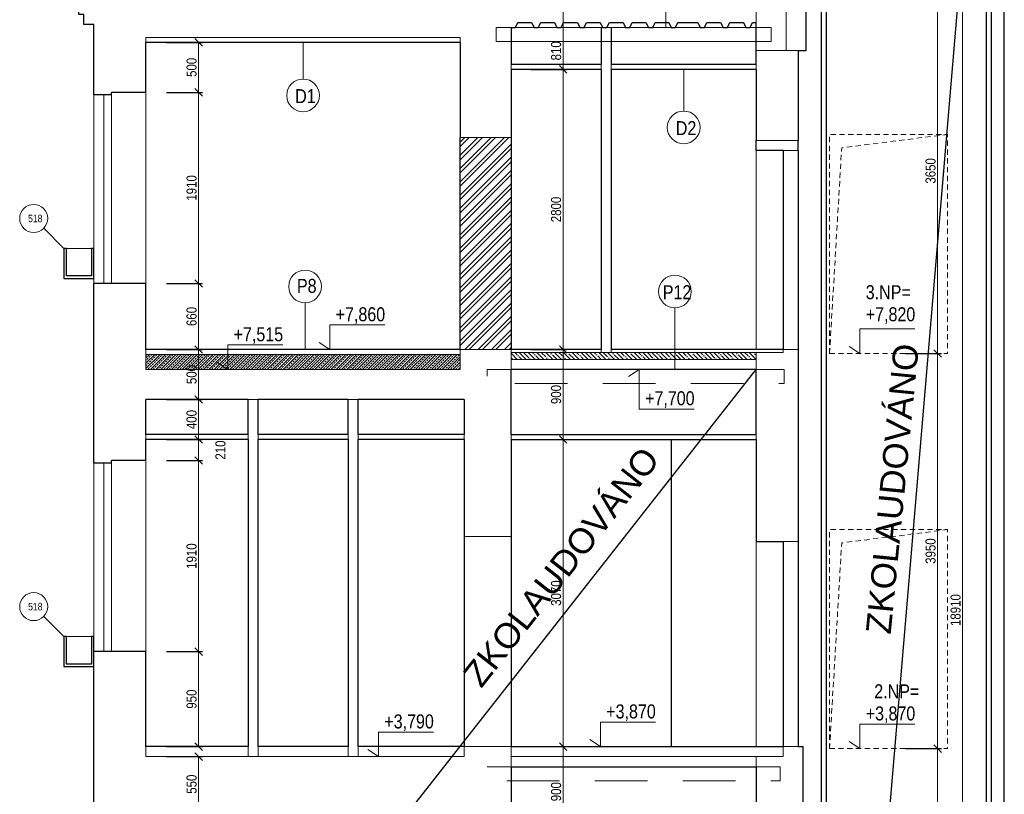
# Model space of a CAD drawing. Header units: millimetres. Extents: x -300958 to -108039, y 30118 to 292543.
# Tile 30 of 256: x -233875 to -224033, y 73322 to 81065. Entities that reach past the tile are written whole.
import ezdxf
from ezdxf.enums import TextEntityAlignment as Align

# ---------------------------------------------------------------- set-up
doc = ezdxf.new("R2010")
doc.units = ezdxf.units.MM
doc.header["$MEASUREMENT"] = 0
doc.linetypes.add('DGN Style 2', pattern=[879.857395, 527.914437, -351.942958])
doc.layers.get('0').update_dxf_attribs({"lineweight": 13})
doc.layers.get('Defpoints').update_dxf_attribs({"color": 3, "lineweight": 13})
for name, color, linetype, lineweight in [('dims', 7, 'Continuous', 9), ('ETAPY', 7, 'Continuous', 0), ('legenda', 7, 'Continuous', 13), ('Materiály', 1, 'Continuous', 13), ('navrh', 1, 'Continuous', 9), ('PSV', 7, 'Continuous', 13), ('tenka', 7, 'Continuous', 13), ('výškové kóty', 7, 'Continuous', 13), ('walls', 7, 'Continuous', 13)]:
    doc.layers.add(name, color=color, linetype=linetype, lineweight=lineweight)
doc.styles.add('GENERATED_STYLE_8', font='arial.ttf')
doc.styles.add('STYLE-0', font='ARIALN.TTF')
doc.dimstyles.new('arch', dxfattribs={"dimscale": 50, "dimtxt": 2.5, "dimasz": 2.5, "dimexe": 1.25, "dimexo": 0.9, "dimtad": 1, "dimdec": 0, "dimtxsty": 'STYLE-0', "dimblk": 'ARCHTICK', "dimcen": 2.5, "dimadec": 0, "dimazin": 0, "dimtfac": 1, "dimtdec": 0, "dimtmove": 2, "dimatfit": 3, "dimldrblk": 'ARCHTICK', "dimfxl": 0, "dimarcsym": 0})

# ---------------------------------------------------------------- blocks, each defined once
blk = doc.blocks.new('_ArchTick')
at = {"color": 0, "linetype": 'ByBlock', "flags": 128}
blk.add_lwpolyline([(-0.5, -0.5), (0.5, 0.5)], dxfattribs=at)
blk = doc.blocks.new('*D629')
at = {"layer": 'Defpoints', "color": 0, "linetype": 'Continuous'}
for p in [(-225096.6, 73778.2), (-225096.6, 69908.2), (-224699.6, 69908.2)]:
    blk.add_point(p, dxfattribs=at)
at = {"layer": 'dims', "color": 0, "linetype": 'Continuous', "lineweight": -2}
for p, q in [((-225021.6, 73778.2), (-224662.1, 73778.2)), ((-225021.6, 69908.2), (-224662.1, 69908.2))]:
    blk.add_line(p, q, dxfattribs=at)
at = {"layer": 'dims', "linetype": 'Continuous', "lineweight": 0}
blk.add_line((-224699.6, 73778.2), (-224699.6, 69908.2), dxfattribs=at)
at = {"layer": 'dims', "linetype": 'Continuous', "lineweight": 0, "xscale": 75, "yscale": 75, "zscale": 75}
for p, rotation in [((-224699.6, 73778.2), 90), ((-224699.6, 69908.2), 270)]:
    blk.add_blockref('_ArchTick', p, dxfattribs=dict(at, rotation=rotation))
at = {"layer": 'dims', "color": 0, "linetype": 'Continuous', "insert": (-224769.4, 71843.2), "char_height": 100, "attachment_point": 5, "rotation": 90, "style": 'STYLE-0'}
blk.add_mtext('3870', dxfattribs=at)
blk = doc.blocks.new('*D630')
at = {"layer": 'Defpoints', "color": 0, "linetype": 'Continuous'}
for p in [(-225096.6, 77728.2), (-225096.6, 73778.2), (-224699.6, 73778.2)]:
    blk.add_point(p, dxfattribs=at)
at = {"layer": 'dims', "color": 0, "linetype": 'Continuous', "lineweight": -2}
for p, q in [((-225021.6, 77728.2), (-224662.1, 77728.2)), ((-225021.6, 73778.2), (-224662.1, 73778.2))]:
    blk.add_line(p, q, dxfattribs=at)
at = {"layer": 'dims', "linetype": 'Continuous', "lineweight": 0}
blk.add_line((-224699.6, 77728.2), (-224699.6, 73778.2), dxfattribs=at)
at = {"layer": 'dims', "linetype": 'Continuous', "lineweight": 0, "xscale": 75, "yscale": 75, "zscale": 75}
for p, rotation in [((-224699.6, 77728.2), 90), ((-224699.6, 73778.2), 270)]:
    blk.add_blockref('_ArchTick', p, dxfattribs=dict(at, rotation=rotation))
at = {"layer": 'dims', "color": 0, "linetype": 'Continuous', "insert": (-224769.4, 75753.2), "char_height": 100, "attachment_point": 5, "rotation": 90, "style": 'STYLE-0'}
blk.add_mtext('3950', dxfattribs=at)
blk = doc.blocks.new('*D631')
at = {"layer": 'Defpoints', "color": 0, "linetype": 'Continuous'}
for p in [(-225096.6, 81378.2), (-225096.6, 77728.2), (-224699.6, 77728.2)]:
    blk.add_point(p, dxfattribs=at)
at = {"layer": 'dims', "color": 0, "linetype": 'Continuous', "lineweight": -2}
for p, q in [((-225021.6, 81378.2), (-224662.1, 81378.2)), ((-225021.6, 77728.2), (-224662.1, 77728.2))]:
    blk.add_line(p, q, dxfattribs=at)
at = {"layer": 'dims', "linetype": 'Continuous', "lineweight": 0}
blk.add_line((-224699.6, 81378.2), (-224699.6, 77728.2), dxfattribs=at)
at = {"layer": 'dims', "linetype": 'Continuous', "lineweight": 0, "xscale": 75, "yscale": 75, "zscale": 75}
for p, rotation in [((-224699.6, 81378.2), 90), ((-224699.6, 77728.2), 270)]:
    blk.add_blockref('_ArchTick', p, dxfattribs=dict(at, rotation=rotation))
at = {"layer": 'dims', "color": 0, "linetype": 'Continuous', "insert": (-224769.4, 79553.2), "char_height": 100, "attachment_point": 5, "rotation": 90, "style": 'STYLE-0'}
blk.add_mtext('3650', dxfattribs=at)
blk = doc.blocks.new('*D633')
at = {"layer": 'Defpoints', "color": 0, "linetype": 'Continuous'}
for p in [(-224846.6, 84618.2), (-224846.6, 65708.2), (-224449.6, 65708.2)]:
    blk.add_point(p, dxfattribs=at)
at = {"layer": 'dims', "color": 0, "linetype": 'Continuous', "lineweight": -2}
for p, q in [((-224771.6, 84618.2), (-224412.1, 84618.2)), ((-224771.6, 65708.2), (-224412.1, 65708.2))]:
    blk.add_line(p, q, dxfattribs=at)
at = {"layer": 'dims', "linetype": 'Continuous', "lineweight": 0}
blk.add_line((-224449.6, 84618.2), (-224449.6, 65708.2), dxfattribs=at)
at = {"layer": 'dims', "linetype": 'Continuous', "lineweight": 0, "xscale": 75, "yscale": 75, "zscale": 75}
for p, rotation in [((-224449.6, 84618.2), 90), ((-224449.6, 65708.2), 270)]:
    blk.add_blockref('_ArchTick', p, dxfattribs=dict(at, rotation=rotation))
at = {"layer": 'dims', "color": 0, "linetype": 'Continuous', "insert": (-224519.4, 75163.2), "char_height": 100, "attachment_point": 5, "rotation": 90, "style": 'STYLE-0'}
blk.add_mtext('18910', dxfattribs=at)
blk = doc.blocks.new('*D651')
at = {"layer": 'Defpoints', "color": 0, "linetype": 'Continuous'}
for p in [(-232483.9, 73698.2), (-232483.9, 73148.2), (-232086.9, 73148.2)]:
    blk.add_point(p, dxfattribs=at)
at = {"layer": 'dims', "color": 0, "linetype": 'Continuous', "lineweight": -2}
for p, q in [((-232408.9, 73698.2), (-232049.4, 73698.2)), ((-232408.9, 73148.2), (-232049.4, 73148.2))]:
    blk.add_line(p, q, dxfattribs=at)
at = {"layer": 'dims', "linetype": 'Continuous', "lineweight": 0}
blk.add_line((-232086.9, 73698.2), (-232086.9, 73148.2), dxfattribs=at)
at = {"layer": 'dims', "linetype": 'Continuous', "lineweight": 0, "xscale": 75, "yscale": 75, "zscale": 75}
for p, rotation in [((-232086.9, 73698.2), 90), ((-232086.9, 73148.2), 270)]:
    blk.add_blockref('_ArchTick', p, dxfattribs=dict(at, rotation=rotation))
at = {"layer": 'dims', "color": 0, "linetype": 'Continuous', "insert": (-232156.7, 73423.2), "char_height": 100, "attachment_point": 5, "rotation": 90, "style": 'STYLE-0'}
blk.add_mtext('550', dxfattribs=at)
blk = doc.blocks.new('*D652')
at = {"layer": 'Defpoints', "color": 0, "linetype": 'Continuous'}
for p in [(-232483.9, 74748.2), (-232483.9, 73798.2), (-232086.9, 73798.2)]:
    blk.add_point(p, dxfattribs=at)
at = {"layer": 'dims', "color": 0, "linetype": 'Continuous', "lineweight": -2}
for p, q in [((-232408.9, 74748.2), (-232049.4, 74748.2)), ((-232408.9, 73798.2), (-232049.4, 73798.2))]:
    blk.add_line(p, q, dxfattribs=at)
at = {"layer": 'dims', "linetype": 'Continuous', "lineweight": 0}
blk.add_line((-232086.9, 74748.2), (-232086.9, 73798.2), dxfattribs=at)
at = {"layer": 'dims', "linetype": 'Continuous', "lineweight": 0, "xscale": 75, "yscale": 75, "zscale": 75}
for p, rotation in [((-232086.9, 74748.2), 90), ((-232086.9, 73798.2), 270)]:
    blk.add_blockref('_ArchTick', p, dxfattribs=dict(at, rotation=rotation))
at = {"layer": 'dims', "color": 0, "linetype": 'Continuous', "insert": (-232156.7, 74273.2), "char_height": 100, "attachment_point": 5, "rotation": 90, "style": 'STYLE-0'}
blk.add_mtext('950', dxfattribs=at)
blk = doc.blocks.new('*D653')
at = {"layer": 'Defpoints', "color": 0, "linetype": 'Continuous'}
for p in [(-232483.9, 76658.2), (-232483.9, 74748.2), (-232086.9, 74748.2)]:
    blk.add_point(p, dxfattribs=at)
at = {"layer": 'dims', "color": 0, "linetype": 'Continuous', "lineweight": -2}
for p, q in [((-232408.9, 76658.2), (-232049.4, 76658.2)), ((-232408.9, 74748.2), (-232049.4, 74748.2))]:
    blk.add_line(p, q, dxfattribs=at)
at = {"layer": 'dims', "linetype": 'Continuous', "lineweight": 0}
blk.add_line((-232086.9, 76658.2), (-232086.9, 74748.2), dxfattribs=at)
at = {"layer": 'dims', "linetype": 'Continuous', "lineweight": 0, "xscale": 75, "yscale": 75, "zscale": 75}
for p, rotation in [((-232086.9, 76658.2), 90), ((-232086.9, 74748.2), 270)]:
    blk.add_blockref('_ArchTick', p, dxfattribs=dict(at, rotation=rotation))
at = {"layer": 'dims', "color": 0, "linetype": 'Continuous', "insert": (-232156.7, 75703.2), "char_height": 100, "attachment_point": 5, "rotation": 90, "style": 'STYLE-0'}
blk.add_mtext('1910', dxfattribs=at)
blk = doc.blocks.new('*D654')
at = {"layer": 'Defpoints', "color": 0, "linetype": 'Continuous'}
for p in [(-232483.9, 76868.2), (-232483.9, 76658.2), (-232086.9, 76658.2)]:
    blk.add_point(p, dxfattribs=at)
at = {"layer": 'dims', "color": 0, "linetype": 'Continuous', "lineweight": -2}
for p, q in [((-232408.9, 76868.2), (-232049.4, 76868.2)), ((-232408.9, 76658.2), (-232049.4, 76658.2))]:
    blk.add_line(p, q, dxfattribs=at)
at = {"layer": 'dims', "linetype": 'Continuous', "lineweight": 0}
blk.add_line((-232086.9, 76868.2), (-232086.9, 76658.2), dxfattribs=at)
at = {"layer": 'dims', "linetype": 'Continuous', "lineweight": 0, "xscale": 75, "yscale": 75, "zscale": 75}
for p, rotation in [((-232086.9, 76868.2), 90), ((-232086.9, 76658.2), 270)]:
    blk.add_blockref('_ArchTick', p, dxfattribs=dict(at, rotation=rotation))
at = {"layer": 'dims', "color": 0, "linetype": 'Continuous', "insert": (-231868.1, 76763.2), "char_height": 100, "attachment_point": 5, "rotation": 90, "style": 'STYLE-0'}
blk.add_mtext('210', dxfattribs=at)
blk = doc.blocks.new('*D655')
at = {"layer": 'Defpoints', "color": 0, "linetype": 'Continuous'}
for p in [(-232483.9, 77268.2), (-232483.9, 76868.2), (-232086.9, 76868.2)]:
    blk.add_point(p, dxfattribs=at)
at = {"layer": 'dims', "color": 0, "linetype": 'Continuous', "lineweight": -2}
for p, q in [((-232408.9, 77268.2), (-232049.4, 77268.2)), ((-232408.9, 76868.2), (-232049.4, 76868.2))]:
    blk.add_line(p, q, dxfattribs=at)
at = {"layer": 'dims', "linetype": 'Continuous', "lineweight": 0}
blk.add_line((-232086.9, 77268.2), (-232086.9, 76868.2), dxfattribs=at)
at = {"layer": 'dims', "linetype": 'Continuous', "lineweight": 0, "xscale": 75, "yscale": 75, "zscale": 75}
for p, rotation in [((-232086.9, 77268.2), 90), ((-232086.9, 76868.2), 270)]:
    blk.add_blockref('_ArchTick', p, dxfattribs=dict(at, rotation=rotation))
at = {"layer": 'dims', "color": 0, "linetype": 'Continuous', "insert": (-232156.7, 77068.2), "char_height": 100, "attachment_point": 5, "rotation": 90, "style": 'STYLE-0'}
blk.add_mtext('400', dxfattribs=at)
blk = doc.blocks.new('*D656')
at = {"layer": 'Defpoints', "color": 0, "linetype": 'Continuous'}
for p in [(-232483.9, 77768.2), (-232483.9, 77268.2), (-232086.9, 77268.2)]:
    blk.add_point(p, dxfattribs=at)
at = {"layer": 'dims', "color": 0, "linetype": 'Continuous', "lineweight": -2}
for p, q in [((-232408.9, 77768.2), (-232049.4, 77768.2)), ((-232408.9, 77268.2), (-232049.4, 77268.2))]:
    blk.add_line(p, q, dxfattribs=at)
at = {"layer": 'dims', "linetype": 'Continuous', "lineweight": 0}
blk.add_line((-232086.9, 77768.2), (-232086.9, 77268.2), dxfattribs=at)
at = {"layer": 'dims', "linetype": 'Continuous', "lineweight": 0, "xscale": 75, "yscale": 75, "zscale": 75}
for p, rotation in [((-232086.9, 77768.2), 90), ((-232086.9, 77268.2), 270)]:
    blk.add_blockref('_ArchTick', p, dxfattribs=dict(at, rotation=rotation))
at = {"layer": 'dims', "color": 0, "linetype": 'Continuous', "insert": (-232156.7, 77518.2), "char_height": 100, "attachment_point": 5, "rotation": 90, "style": 'STYLE-0'}
blk.add_mtext('500', dxfattribs=at)
blk = doc.blocks.new('*D657')
at = {"layer": 'Defpoints', "color": 0, "linetype": 'Continuous'}
for p in [(-232483.9, 78428.2), (-232483.9, 77768.2), (-232086.9, 77768.2)]:
    blk.add_point(p, dxfattribs=at)
at = {"layer": 'dims', "color": 0, "linetype": 'Continuous', "lineweight": -2}
for p, q in [((-232408.9, 78428.2), (-232049.4, 78428.2)), ((-232408.9, 77768.2), (-232049.4, 77768.2))]:
    blk.add_line(p, q, dxfattribs=at)
at = {"layer": 'dims', "linetype": 'Continuous', "lineweight": 0}
blk.add_line((-232086.9, 78428.2), (-232086.9, 77768.2), dxfattribs=at)
at = {"layer": 'dims', "linetype": 'Continuous', "lineweight": 0, "xscale": 75, "yscale": 75, "zscale": 75}
for p, rotation in [((-232086.9, 78428.2), 90), ((-232086.9, 77768.2), 270)]:
    blk.add_blockref('_ArchTick', p, dxfattribs=dict(at, rotation=rotation))
at = {"layer": 'dims', "color": 0, "linetype": 'Continuous', "insert": (-232156.7, 78098.2), "char_height": 100, "attachment_point": 5, "rotation": 90, "style": 'STYLE-0'}
blk.add_mtext('660', dxfattribs=at)
blk = doc.blocks.new('*D658')
at = {"layer": 'Defpoints', "color": 0, "linetype": 'Continuous'}
for p in [(-232483.9, 80338.2), (-232483.9, 78428.2), (-232086.9, 78428.2)]:
    blk.add_point(p, dxfattribs=at)
at = {"layer": 'dims', "color": 0, "linetype": 'Continuous', "lineweight": -2}
for p, q in [((-232408.9, 80338.2), (-232049.4, 80338.2)), ((-232408.9, 78428.2), (-232049.4, 78428.2))]:
    blk.add_line(p, q, dxfattribs=at)
at = {"layer": 'dims', "linetype": 'Continuous', "lineweight": 0}
blk.add_line((-232086.9, 80338.2), (-232086.9, 78428.2), dxfattribs=at)
at = {"layer": 'dims', "linetype": 'Continuous', "lineweight": 0, "xscale": 75, "yscale": 75, "zscale": 75}
for p, rotation in [((-232086.9, 80338.2), 90), ((-232086.9, 78428.2), 270)]:
    blk.add_blockref('_ArchTick', p, dxfattribs=dict(at, rotation=rotation))
at = {"layer": 'dims', "color": 0, "linetype": 'Continuous', "insert": (-232156.7, 79383.2), "char_height": 100, "attachment_point": 5, "rotation": 90, "style": 'STYLE-0'}
blk.add_mtext('1910', dxfattribs=at)
blk = doc.blocks.new('*D659')
at = {"layer": 'Defpoints', "color": 0, "linetype": 'Continuous'}
for p in [(-232483.9, 80838.2), (-232483.9, 80338.2), (-232086.9, 80338.2)]:
    blk.add_point(p, dxfattribs=at)
at = {"layer": 'dims', "color": 0, "linetype": 'Continuous', "lineweight": -2}
for p, q in [((-232408.9, 80838.2), (-232049.4, 80838.2)), ((-232408.9, 80338.2), (-232049.4, 80338.2))]:
    blk.add_line(p, q, dxfattribs=at)
at = {"layer": 'dims', "linetype": 'Continuous', "lineweight": 0}
blk.add_line((-232086.9, 80838.2), (-232086.9, 80338.2), dxfattribs=at)
at = {"layer": 'dims', "linetype": 'Continuous', "lineweight": 0, "xscale": 75, "yscale": 75, "zscale": 75}
for p, rotation in [((-232086.9, 80838.2), 90), ((-232086.9, 80338.2), 270)]:
    blk.add_blockref('_ArchTick', p, dxfattribs=dict(at, rotation=rotation))
at = {"layer": 'dims', "color": 0, "linetype": 'Continuous', "insert": (-232156.7, 80588.2), "char_height": 100, "attachment_point": 5, "rotation": 90, "style": 'STYLE-0'}
blk.add_mtext('500', dxfattribs=at)
blk = doc.blocks.new('*D949')
at = {"layer": 'Defpoints', "color": 0, "linetype": 'Continuous'}
for p in [(-228839.9, 80568.2), (-228839.9, 77768.2), (-228442.9, 77768.2)]:
    blk.add_point(p, dxfattribs=at)
at = {"layer": 'dims', "color": 0, "linetype": 'Continuous', "lineweight": -2}
for p, q in [((-228764.9, 80568.2), (-228405.4, 80568.2)), ((-228764.9, 77768.2), (-228405.4, 77768.2))]:
    blk.add_line(p, q, dxfattribs=at)
at = {"layer": 'dims', "linetype": 'Continuous', "lineweight": 0}
blk.add_line((-228442.9, 80568.2), (-228442.9, 77768.2), dxfattribs=at)
at = {"layer": 'dims', "linetype": 'Continuous', "lineweight": 0, "xscale": 75, "yscale": 75, "zscale": 75}
for p, rotation in [((-228442.9, 80568.2), 90), ((-228442.9, 77768.2), 270)]:
    blk.add_blockref('_ArchTick', p, dxfattribs=dict(at, rotation=rotation))
at = {"layer": 'dims', "color": 0, "linetype": 'Continuous', "insert": (-228512.7, 79168.2), "char_height": 100, "attachment_point": 5, "rotation": 90, "style": 'STYLE-0'}
blk.add_mtext('2800', dxfattribs=at)
blk = doc.blocks.new('*D950')
at = {"layer": 'Defpoints', "color": 0, "linetype": 'Continuous'}
for p in [(-228550.6, 76868.2), (-228550.6, 73798.2), (-228442.9, 73798.2)]:
    blk.add_point(p, dxfattribs=at)
at = {"layer": 'dims', "color": 0, "linetype": 'Continuous', "lineweight": -2}
for p, q in [((-228475.6, 76868.2), (-228405.4, 76868.2)), ((-228475.6, 73798.2), (-228405.4, 73798.2))]:
    blk.add_line(p, q, dxfattribs=at)
at = {"layer": 'dims', "linetype": 'Continuous', "lineweight": 0}
blk.add_line((-228442.9, 76868.2), (-228442.9, 73798.2), dxfattribs=at)
at = {"layer": 'dims', "linetype": 'Continuous', "lineweight": 0, "xscale": 75, "yscale": 75, "zscale": 75}
for p, rotation in [((-228442.9, 76868.2), 90), ((-228442.9, 73798.2), 270)]:
    blk.add_blockref('_ArchTick', p, dxfattribs=dict(at, rotation=rotation))
at = {"layer": 'dims', "color": 0, "linetype": 'Continuous', "insert": (-228512.7, 75333.2), "char_height": 100, "attachment_point": 5, "rotation": 90, "style": 'STYLE-0'}
blk.add_mtext('3070', dxfattribs=at)
blk = doc.blocks.new('*D951')
at = {"layer": 'Defpoints', "color": 0, "linetype": 'Continuous'}
for p in [(-228550.6, 77768.2), (-228550.6, 76868.2), (-228442.9, 76868.2)]:
    blk.add_point(p, dxfattribs=at)
at = {"layer": 'dims', "color": 0, "linetype": 'Continuous', "lineweight": -2}
for p, q in [((-228475.6, 77768.2), (-228405.4, 77768.2)), ((-228475.6, 76868.2), (-228405.4, 76868.2))]:
    blk.add_line(p, q, dxfattribs=at)
at = {"layer": 'dims', "linetype": 'Continuous', "lineweight": 0}
blk.add_line((-228442.9, 77768.2), (-228442.9, 76868.2), dxfattribs=at)
at = {"layer": 'dims', "linetype": 'Continuous', "lineweight": 0, "xscale": 75, "yscale": 75, "zscale": 75}
for p, rotation in [((-228442.9, 77768.2), 90), ((-228442.9, 76868.2), 270)]:
    blk.add_blockref('_ArchTick', p, dxfattribs=dict(at, rotation=rotation))
at = {"layer": 'dims', "color": 0, "linetype": 'Continuous', "insert": (-228512.7, 77318.2), "char_height": 100, "attachment_point": 5, "rotation": 90, "style": 'STYLE-0'}
blk.add_mtext('900', dxfattribs=at)
blk = doc.blocks.new('*D1693')
at = {"layer": 'Defpoints', "color": 0, "linetype": 'Continuous'}
for p in [(-228839.9, 81378.2), (-228839.9, 80568.2), (-228442.9, 80568.2)]:
    blk.add_point(p, dxfattribs=at)
at = {"layer": 'dims', "color": 0, "linetype": 'Continuous', "lineweight": -2}
for p, q in [((-228764.9, 81378.2), (-228405.4, 81378.2)), ((-228764.9, 80568.2), (-228405.4, 80568.2))]:
    blk.add_line(p, q, dxfattribs=at)
at = {"layer": 'dims', "linetype": 'Continuous', "lineweight": 0}
blk.add_line((-228442.9, 81378.2), (-228442.9, 80568.2), dxfattribs=at)
at = {"layer": 'dims', "linetype": 'Continuous', "lineweight": 0, "xscale": 75, "yscale": 75, "zscale": 75}
for p, rotation in [((-228442.9, 81378.2), 90), ((-228442.9, 80568.2), 270)]:
    blk.add_blockref('_ArchTick', p, dxfattribs=dict(at, rotation=rotation))
at = {"layer": 'dims', "color": 0, "linetype": 'Continuous', "insert": (-228512.7, 80753.8), "char_height": 100, "attachment_point": 5, "rotation": 90, "style": 'STYLE-0'}
blk.add_mtext('810', dxfattribs=at)
blk = doc.blocks.new('*D1696')
at = {"layer": 'Defpoints', "color": 0, "linetype": 'Continuous'}
for p in [(-228553, 73798.2), (-228553, 72898.2), (-228442.9, 72898.2)]:
    blk.add_point(p, dxfattribs=at)
at = {"layer": 'dims', "color": 0, "linetype": 'Continuous', "lineweight": -2}
for p, q in [((-228478, 73798.2), (-228405.4, 73798.2)), ((-228478, 72898.2), (-228405.4, 72898.2))]:
    blk.add_line(p, q, dxfattribs=at)
at = {"layer": 'dims', "linetype": 'Continuous', "lineweight": 0}
blk.add_line((-228442.9, 73798.2), (-228442.9, 72898.2), dxfattribs=at)
at = {"layer": 'dims', "linetype": 'Continuous', "lineweight": 0, "xscale": 75, "yscale": 75, "zscale": 75}
for p, rotation in [((-228442.9, 73798.2), 90), ((-228442.9, 72898.2), 270)]:
    blk.add_blockref('_ArchTick', p, dxfattribs=dict(at, rotation=rotation))
at = {"layer": 'dims', "color": 0, "linetype": 'Continuous', "insert": (-228512.7, 73348.2), "char_height": 100, "attachment_point": 5, "rotation": 90, "style": 'STYLE-0'}
blk.add_mtext('900', dxfattribs=at)

msp = doc.modelspace()

# ---------------------------------------------------------------- hatches: boundary and pattern name
at = {"layer": 'Materiály', "linetype": 'Continuous', "lineweight": 0}
h = msp.add_hatch(dxfattribs=at)
h.set_pattern_fill('ANSI32', color=256, scale=250, style=0)
h.paths.add_polyline_path([(-229472.6, 77768.2), (-228962.6, 77768.2), (-228962.6, 79888.2), (-229472.6, 79888.2)])
h = msp.add_hatch(dxfattribs=at)
h.set_pattern_fill('ANSI33', color=256, scale=150, style=0)
h.paths.add_polyline_path([(-232105.7, 77425.4), (-232105.7, 77610.9), (-232205.7, 77610.9), (-232205.7, 77425.4)], flags=9)
h.paths.add_polyline_path([(-232612.6, 77718.2), (-232612.6, 77568.2), (-229472.6, 77568.2), (-229472.6, 77718.2)])
h = msp.add_hatch(dxfattribs=at)
h.set_pattern_fill('ANSI35', color=256, scale=250, angle=90, style=0)
h.paths.add_polyline_path([(-227325.1, 77668.2), (-227325.1, 77738.2), (-228962.6, 77738.2), (-228962.6, 77668.2)])
h.paths.add_polyline_path([(-226512.6, 77668.2), (-226512.6, 77738.2), (-227325.1, 77738.2), (-227325.1, 77668.2)])

# ---------------------------------------------------------------- linework, layer by layer
at = {"layer": 'ETAPY', "linetype": 'Continuous', "lineweight": 30}
for p, q in [((-224212.6, 84618.2), (-225812.6, 65708.2)), ((-232532.6, 69908.2), (-226512.6, 77568.2))]:
    msp.add_line(p, q, dxfattribs=at)
at = {"layer": 'legenda', "linetype": 'Continuous', "lineweight": 0}
for p, q in [((-231042.6, 80472.1), (-231042.6, 80838.2)), ((-227237.6, 80152.1), (-227237.6, 80568.2)), ((-231022.5, 78234.7), (-231022.5, 77768.2)), ((-227325.1, 78184.7), (-227325.1, 77568.2))]:
    msp.add_line(p, q, dxfattribs=at)
for centre in [(-231042.6, 80308.3), (-227237.6, 79988.3), (-231022.5, 78398.5), (-227325.1, 78348.5)]:
    msp.add_circle(centre, 163.8, dxfattribs=at)
at = {"layer": 'Materiály', "linetype": 'Continuous'}
for p, q in [((-226212.6, 80758.2), (-226212.6, 84858.2)), ((-226512.6, 80758.2), (-226092.6, 80758.2)), ((-233032.6, 80313.2), (-233032.6, 78428.2)), ((-232957.6, 80313.2), (-232957.6, 78428.2)), ((-229472.6, 79888.2), (-228962.6, 79888.2)), ((-226512.6, 79858.2), (-226092.6, 79858.2)), ((-226242.6, 79758.2), (-226092.6, 79758.2)), ((-229472.6, 77768.2), (-228962.6, 77768.2)), ((-226242.6, 77768.2), (-226092.6, 77768.2)), ((-229472.6, 77718.2), (-232612.6, 77718.2)), ((-231492.6, 77268.2), (-231592.6, 77268.2)), ((-230492.6, 77268.2), (-230592.6, 77268.2)), ((-233032.6, 76633.2), (-233032.6, 74748.2)), ((-232957.6, 76633.2), (-232957.6, 74748.2)), ((-228962.6, 75898.2), (-229432.6, 75898.2)), ((-226242.6, 75848.2), (-226092.6, 75848.2)), ((-231592.6, 73798.2), (-231592.6, 73698.2)), ((-231492.6, 73798.2), (-231492.6, 73698.2)), ((-230592.6, 73798.2), (-230592.6, 73698.2)), ((-230492.6, 73798.2), (-230492.6, 73698.2)), ((-229432.6, 73798.2), (-229432.6, 73698.2)), ((-228962.6, 73798.2), (-229432.6, 73798.2)), ((-226092.6, 73798.2), (-226242.6, 73798.2))]:
    msp.add_line(p, q, dxfattribs=at)
at = {"layer": 'Materiály', "linetype": 'Continuous', "lineweight": 0}
for p, q in [((-229472.6, 80888.2), (-232612.6, 80888.2)), ((-232612.6, 80838.2), (-232612.6, 80888.2)), ((-229472.6, 80838.2), (-229472.6, 80888.2)), ((-228962.6, 80618.2), (-228962.6, 80568.2)), ((-228062.6, 80618.2), (-228062.6, 80568.2)), ((-227962.6, 80618.2), (-227962.6, 80568.2)), ((-226512.6, 80568.2), (-226512.6, 80618.2)), ((-226512.6, 79758.2), (-226512.6, 77768.2)), ((-228962.6, 76918.2), (-226512.6, 76918.2))]:
    msp.add_line(p, q, dxfattribs=at)
at = {"layer": 'Materiály', "linetype": 'Continuous'}
for points in [[(-231592.6, 76918.2), (-231592.6, 76868.2), (-232612.6, 76868.2), (-232612.6, 76918.2)], [(-230592.6, 76918.2), (-230592.6, 76868.2), (-231492.6, 76868.2), (-231492.6, 76918.2)], [(-229432.6, 76918.2), (-229432.6, 76868.2), (-230492.6, 76868.2), (-230492.6, 76918.2)], [(-228962.6, 76918.2), (-228962.6, 76868.2), (-226512.6, 76868.2), (-226512.6, 76918.2)], [(-228962.6, 73798.2), (-226242.6, 73798.2), (-226242.6, 73698.2), (-228962.6, 73698.2)], [(-228962.6, 73598.2), (-228962.6, 73698.2), (-226512.6, 73698.2), (-226512.6, 73598.2)]]:
    msp.add_3dface(points, dxfattribs=at)
at = {"layer": 'navrh', "linetype": 'Continuous'}
for p, q in [((-229112.6, 80848.2), (-229112.6, 80988.2)), ((-229112.6, 80988.2), (-226362.6, 80988.2)), ((-226362.6, 80848.2), (-226362.6, 80988.2)), ((-229112.6, 80848.2), (-226362.6, 80848.2)), ((-233157.6, 78778.2), (-233407.6, 78778.2)), ((-228962.6, 77668.2), (-228962.6, 77768.2)), ((-228062.6, 77768.2), (-228062.6, 77738.2)), ((-227962.6, 77768.2), (-227962.6, 77738.2)), ((-226242.6, 77738.2), (-226242.6, 77768.2)), ((-228962.6, 77738.2), (-226242.6, 77738.2)), ((-226512.6, 77668.2), (-226512.6, 77738.2)), ((-233157.6, 74898.2), (-233407.6, 74898.2))]:
    msp.add_line(p, q, dxfattribs=at)
at = {"layer": 'navrh', "linetype": 'Continuous', "lineweight": 30}
for p, q in [((-228062.6, 80988.2), (-228062.6, 80618.2)), ((-227962.6, 80988.2), (-227962.6, 80618.2)), ((-229472.6, 80838.2), (-232612.6, 80838.2)), ((-228062.6, 80618.2), (-228962.6, 80618.2)), ((-226512.6, 80618.2), (-227962.6, 80618.2)), ((-228062.6, 80568.2), (-228962.6, 80568.2)), ((-228062.6, 80568.2), (-228062.6, 77768.2)), ((-226512.6, 80568.2), (-227962.6, 80568.2)), ((-227962.6, 80568.2), (-227962.6, 77768.2)), ((-229472.6, 77768.2), (-229472.6, 79888.2)), ((-228962.6, 79888.2), (-228962.6, 77768.2)), ((-229472.6, 77768.2), (-232612.6, 77768.2)), ((-228062.6, 77768.2), (-228962.6, 77768.2)), ((-226242.6, 77768.2), (-227962.6, 77768.2))]:
    msp.add_line(p, q, dxfattribs=at)
at = {"layer": 'navrh', "linetype": 'Continuous', "lineweight": 30, "flags": 128}
for points in [[(-228962.6, 80988.2), (-228920.1, 80988.2), (-228920.1, 80988.2), (-228895.7, 81036.9), (-228758.2, 81036.9), (-228733.8, 80988.2), (-228691.3, 80988.2), (-228667, 81036.9), (-228529.5, 81036.9), (-228505.1, 80988.2), (-228462.6, 80988.2), (-228438.2, 81036.9), (-228300.7, 81036.9), (-228276.3, 80988.2), (-228233.8, 80988.2), (-228209.5, 81036.9), (-228072, 81036.9), (-228047.6, 80988.2), (-228005.1, 80988.2), (-227980.7, 81036.9), (-227843.2, 81036.9), (-227818.8, 80988.2), (-227776.3, 80988.2), (-227752, 81036.9), (-227614.5, 81036.9), (-227590.1, 80988.2), (-227547.6, 80988.2), (-227523.2, 81036.9), (-227385.7, 81036.9), (-227361.3, 80988.2), (-227318.8, 80988.2), (-227294.5, 81036.9), (-227097, 81036.9), (-227072.6, 80988.2), (-227030.1, 80988.2), (-227005.7, 81036.9), (-227005.7, 81036.9), (-227005.7, 81036.9), (-227005.7, 81036.9)], [(-227072.6, 80988.2), (-227030.1, 80988.2), (-227030.1, 80988.2), (-227005.7, 81036.9), (-226868.2, 81036.9), (-226843.8, 80988.2), (-226801.3, 80988.2), (-226777, 81036.9), (-226639.5, 81036.9), (-226615.1, 80988.2), (-226572.6, 80988.2), (-226548.2, 81036.9), (-226512.6, 81036.9)], [(-233132.6, 78478.2), (-233132.6, 78778.2), (-233157.6, 78778.2), (-233157.6, 78503.2), (-233407.6, 78503.2), (-233407.6, 78778.2), (-233432.6, 78778.2), (-233432.6, 78478.2), (-233132.6, 78478.2)], [(-233132.6, 74598.2), (-233132.6, 74898.2), (-233157.6, 74898.2), (-233157.6, 74623.2), (-233407.6, 74623.2), (-233407.6, 74898.2), (-233432.6, 74898.2), (-233432.6, 74598.2), (-233132.6, 74598.2)]]:
    msp.add_lwpolyline(points, dxfattribs=at)
at = {"layer": 'navrh', "linetype": 'Continuous', "lineweight": 0}
msp.add_3dface([(-228962.6, 77568.2), (-228962.6, 77668.2), (-226512.6, 77668.2), (-226512.6, 77568.2)], dxfattribs=at)
at = {"layer": 'PSV', "linetype": 'Continuous', "lineweight": 0}
for p, q in [((-227415.5, 81543.3), (-227416.9, 80988.2)), ((-233634.8, 78980.4), (-233432.6, 78778.2)), ((-233634.8, 75100.4), (-233432.6, 74898.2))]:
    msp.add_line(p, q, dxfattribs=at)
for centre in [(-233735.1, 79078.2), (-233735.1, 75198.2)]:
    msp.add_circle(centre, 140.1, dxfattribs=at)
at = {"layer": 'tenka', "linetype": 'Continuous'}
for p, q in [((-226512.6, 80953.2), (-226512.6, 81218.2)), ((-232612.6, 80888.2), (-229472.6, 80888.2)), ((-232612.6, 80838.2), (-232612.6, 80888.2)), ((-229472.6, 80838.2), (-229472.6, 80888.2)), ((-232612.6, 80338.2), (-232612.6, 78428.2)), ((-233132.6, 80313.2), (-233132.6, 78428.2)), ((-232612.6, 77568.2), (-232612.6, 77768.2)), ((-229472.6, 77568.2), (-229472.6, 77768.2)), ((-229472.6, 77568.2), (-232612.6, 77568.2)), ((-228962.6, 76918.2), (-226512.6, 76918.2)), ((-233132.6, 76633.2), (-233132.6, 74748.2)), ((-232612.6, 76658.2), (-232612.6, 74748.2)), ((-227362.6, 75798.2), (-227362.6, 73798.2))]:
    msp.add_line(p, q, dxfattribs=at)
at = {"layer": 'tenka', "linetype": 'Continuous', "lineweight": 0}
for p, q in [((-226512.6, 73798.2), (-226512.6, 75848.2)), ((-232612.6, 73798.2), (-232612.6, 73748.2)), ((-232612.6, 73798.2), (-232612.6, 73698.2)), ((-229432.6, 73698.2), (-232612.6, 73698.2))]:
    msp.add_line(p, q, dxfattribs=at)
at = {"layer": 'tenka', "linetype": 'DGN Style 2', "ltscale": 0.1, "flags": 128}
for points in [[(-225779.6, 77728.2), (-225658, 79784.9), (-224599.6, 79918.2)], [(-225779.6, 73778.2), (-225658, 75834.9), (-224599.6, 75968.2)]]:
    msp.add_lwpolyline(points, dxfattribs=at)
for points in [[(-225779.6, 77728.2), (-224599.6, 77728.2), (-224599.6, 79918.2), (-225779.6, 79918.2)], [(-225779.6, 73778.2), (-224599.6, 73778.2), (-224599.6, 75968.2), (-225779.6, 75968.2)]]:
    msp.add_lwpolyline(points, close=True, dxfattribs=at)
at = {"layer": 'tenka', "linetype": 'DGN Style 2'}
for points in [[(-229203.6, 77568.2), (-226231.6, 77568.2), (-226231.6, 77428.2), (-229203.6, 77428.2)], [(-229203.6, 73598.2), (-226271.6, 73598.2), (-226271.6, 73458.2), (-229203.6, 73458.2)]]:
    msp.add_3dface(points, dxfattribs=at)
at = {"layer": 'výškové kóty', "linetype": 'Continuous', "lineweight": 0, "flags": 128}
for points in [[(-230225.8, 78013.6), (-230774.5, 78013.6), (-230774.5, 77768.2), (-230881, 77838.6)], [(-224926.8, 77973.6), (-225475.5, 77973.6), (-225475.5, 77728.2), (-225582, 77798.6)], [(-231245.7, 77813.6), (-231794.4, 77813.6), (-231794.4, 77568.2), (-231900.9, 77638.6)], [(-227132.8, 77172.7), (-227681.5, 77172.7), (-227681.5, 77568.2), (-227787.9, 77497.7)], [(-227520.8, 74043.6), (-228069.5, 74043.6), (-228069.5, 73798.2), (-228176, 73868.6)], [(-224926.8, 74023.6), (-225475.5, 74023.6), (-225475.5, 73778.2), (-225582, 73848.6)], [(-229739.3, 73943.6), (-230288, 73943.6), (-230288, 73698.2), (-230394.5, 73768.6)]]:
    msp.add_lwpolyline(points, dxfattribs=at)
at = {"layer": 'walls', "linetype": 'Continuous', "lineweight": 30}
for p, q in [((-226012.6, 80758.2), (-226012.6, 84618.2)), ((-225862.6, 84618.2), (-225862.6, 65708.2)), ((-225812.6, 84618.2), (-225812.6, 65708.2)), ((-224212.6, 84618.2), (-224212.6, 65708.2)), ((-224162.6, 84618.2), (-224162.6, 65708.2)), ((-224032.6, 77768.2), (-224032.6, 81218.2)), ((-233132.6, 80313.2), (-233132.6, 81018.2)), ((-226512.6, 80618.2), (-226512.6, 81036.9)), ((-228962.6, 80988.2), (-228962.6, 80618.2)), ((-232612.6, 80338.2), (-232612.6, 80838.2)), ((-229472.6, 80838.2), (-229472.6, 79888.2)), ((-226092.6, 80758.2), (-226092.6, 79858.2)), ((-226092.6, 80758.2), (-226012.6, 80758.2)), ((-228962.6, 80568.2), (-228962.6, 79888.2)), ((-226512.6, 80568.2), (-226512.6, 79858.2)), ((-232612.6, 80338.2), (-232957.6, 80338.2)), ((-232957.6, 80313.2), (-232957.6, 80338.2)), ((-232957.6, 80313.2), (-233132.6, 80313.2)), ((-226512.6, 79758.2), (-226512.6, 79858.2)), ((-226092.6, 79758.2), (-226092.6, 79858.2)), ((-226242.6, 79758.2), (-226512.6, 79758.2)), ((-226242.6, 79758.2), (-226242.6, 77768.2)), ((-226092.6, 79758.2), (-226092.6, 77768.2)), ((-233132.6, 76633.2), (-233132.6, 78428.2)), ((-232612.6, 78428.2), (-233132.6, 78428.2)), ((-232612.6, 77768.2), (-232612.6, 78428.2)), ((-226092.6, 77768.2), (-226092.6, 75848.2)), ((-224032.6, 72898.2), (-224032.6, 77768.2)), ((-226512.6, 77568.2), (-228962.6, 77568.2)), ((-228962.6, 76918.2), (-228962.6, 77568.2)), ((-226512.6, 76918.2), (-226512.6, 77568.2)), ((-231592.6, 77268.2), (-232612.6, 77268.2)), ((-232612.6, 76918.2), (-232612.6, 77268.2)), ((-231592.6, 76918.2), (-231592.6, 77268.2)), ((-230592.6, 77268.2), (-231492.6, 77268.2)), ((-231492.6, 76918.2), (-231492.6, 77268.2)), ((-230592.6, 76918.2), (-230592.6, 77268.2)), ((-229432.6, 77268.2), (-230492.6, 77268.2)), ((-230492.6, 76918.2), (-230492.6, 77268.2)), ((-229432.6, 77268.2), (-229432.6, 76918.2)), ((-231592.6, 76918.2), (-232612.6, 76918.2)), ((-230592.6, 76918.2), (-231492.6, 76918.2)), ((-229432.6, 76918.2), (-230492.6, 76918.2)), ((-228962.6, 76918.2), (-226512.6, 76918.2)), ((-232612.6, 76658.2), (-232612.6, 76868.2)), ((-231592.6, 76868.2), (-232612.6, 76868.2)), ((-231592.6, 76868.2), (-231592.6, 73798.2)), ((-231492.6, 73798.2), (-231492.6, 76868.2)), ((-230592.6, 76868.2), (-231492.6, 76868.2)), ((-230592.6, 76868.2), (-230592.6, 73798.2)), ((-229432.6, 76868.2), (-230492.6, 76868.2)), ((-230492.6, 73798.2), (-230492.6, 76868.2)), ((-229432.6, 76868.2), (-229432.6, 75898.2)), ((-228962.6, 76868.2), (-228962.6, 75898.2)), ((-228962.6, 76868.2), (-226512.6, 76868.2)), ((-227362.6, 76868.2), (-227362.6, 73798.2)), ((-226512.6, 76868.2), (-226512.6, 75848.2)), ((-232957.6, 76633.2), (-233132.6, 76633.2)), ((-232612.6, 76658.2), (-232957.6, 76658.2)), ((-232957.6, 76633.2), (-232957.6, 76658.2)), ((-229432.6, 75898.2), (-229432.6, 73798.2)), ((-228962.6, 75898.2), (-228962.6, 73798.2)), ((-226512.6, 75848.2), (-226242.6, 75848.2)), ((-226242.6, 75848.2), (-226242.6, 73798.2)), ((-226092.6, 75848.2), (-226092.6, 73798.2)), ((-233132.6, 72688.2), (-233132.6, 74748.2)), ((-232612.6, 74748.2), (-233132.6, 74748.2)), ((-232612.6, 73798.2), (-232612.6, 74748.2)), ((-231592.6, 73798.2), (-232612.6, 73798.2)), ((-230592.6, 73798.2), (-231492.6, 73798.2)), ((-229432.6, 73798.2), (-230492.6, 73798.2)), ((-228962.6, 73798.2), (-226242.6, 73798.2)), ((-226092.6, 73798.2), (-226042.6, 73798.2)), ((-226042.6, 71798.2), (-226042.6, 73798.2)), ((-228962.6, 73598.2), (-226512.6, 73598.2)), ((-228962.6, 73598.2), (-228962.6, 72948.2)), ((-226512.6, 73598.2), (-226512.6, 72948.2))]:
    msp.add_line(p, q, dxfattribs=at)
at = {"layer": 'walls', "linetype": 'Continuous', "lineweight": 30, "flags": 128}
msp.add_lwpolyline([(-233132.6, 81018.2), (-233232.6, 81018.2), (-233232.6, 81118.2), (-233282.6, 81118.2), (-233282.6, 81218.2), (-233432.6, 81218.2), (-233532.6, 81468.2)], dxfattribs=at)

# ---------------------------------------------------------------- texts
at = {"layer": 'ETAPY', "linetype": 'Continuous', "lineweight": 30, "char_height": 250, "attachment_point": 1, "style": 'GENERATED_STYLE_8'}
for insert, width, rotation in [((-225417.8, 74939.8), 3004.032, 84.4281), ((-229458.3, 74528.8), 3028.272, 51.87925)]:
    msp.add_mtext('\\A1;ZKOLAUDOVÁNO', dxfattribs=dict(at, insert=insert, width=width, rotation=rotation))
at = {"layer": 'legenda', "linetype": 'Continuous', "lineweight": 0, "char_height": 140, "attachment_point": 1, "style": 'STYLE-0'}
for s, insert, width in [('D1', (-231121.4, 80371), 298.375), ('D2', (-227316.4, 80051), 298.375), ('P8', (-231103.6, 78474.2), 311.932), ('P12', (-227446.7, 78411.2), 1046.843)]:
    msp.add_mtext(s, dxfattribs=dict(at, insert=insert, width=width))
at = {"layer": 'PSV', "linetype": 'Continuous', "lineweight": 0, "style": 'STYLE-0'}
for p in [(-233719.2, 79078.2), (-233719.2, 75198.2)]:
    msp.add_text('518', height=75, dxfattribs=at).set_placement(p, align=Align.MIDDLE_CENTER)
at = {"layer": 'výškové kóty', "linetype": 'Continuous', "lineweight": 0, "char_height": 140, "width": 1046.843, "style": 'STYLE-0'}
for s, insert, attachment_point in [('3.NP=', (-225417.8, 78411.2), 1), ('+7,860', (-230716.8, 78190.5), 1), ('+7,820', (-225417.8, 78190.5), 1), ('+7,515', (-231736.7, 77990.5), 1), ('+7,700', (-227623.7, 77184.6), 7), ('2.NP=', (-225332.6, 74421.2), 1), ('+3,870', (-228011.8, 74220.5), 1), ('+3,790', (-230230.3, 74120.5), 1), ('+3,870', (-225417.8, 74200.5), 1)]:
    msp.add_mtext(s, dxfattribs=dict(at, insert=insert, attachment_point=attachment_point))

# ---------------------------------------------------------------- dimensions: what is measured, and where the dimension line sits
at = {"layer": 'dims', "linetype": 'Continuous'}
for base, p1, p2, picture, middle in [((-224449.6, 65708.2), (-224846.6, 84618.2), (-224846.6, 65708.2), '*D633', (-224519.4, 75163.2)), ((-224699.6, 77728.2), (-225096.6, 81378.2), (-225096.6, 77728.2), '*D631', (-224769.4, 79553.2)), ((-232086.9, 80338.2), (-232483.9, 80838.2), (-232483.9, 80338.2), '*D659', (-232156.7, 80588.2)), ((-228442.9, 77768.2), (-228839.9, 80568.2), (-228839.9, 77768.2), '*D949', (-228512.7, 79168.2)), ((-232086.9, 78428.2), (-232483.9, 80338.2), (-232483.9, 78428.2), '*D658', (-232156.7, 79383.2)), ((-232086.9, 77768.2), (-232483.9, 78428.2), (-232483.9, 77768.2), '*D657', (-232156.7, 78098.2)), ((-232086.9, 77268.2), (-232483.9, 77768.2), (-232483.9, 77268.2), '*D656', (-232156.7, 77518.2)), ((-228442.9, 76868.2), (-228550.6, 77768.2), (-228550.6, 76868.2), '*D951', (-228512.7, 77318.2)), ((-224699.6, 73778.2), (-225096.6, 77728.2), (-225096.6, 73778.2), '*D630', (-224769.4, 75753.2)), ((-232086.9, 76868.2), (-232483.9, 77268.2), (-232483.9, 76868.2), '*D655', (-232156.7, 77068.2)), ((-232086.9, 76658.2), (-232483.9, 76868.2), (-232483.9, 76658.2), '*D654', (-231868.1, 76763.2)), ((-228442.9, 73798.2), (-228550.6, 76868.2), (-228550.6, 73798.2), '*D950', (-228512.7, 75333.2)), ((-232086.9, 74748.2), (-232483.9, 76658.2), (-232483.9, 74748.2), '*D653', (-232156.7, 75703.2)), ((-232086.9, 73798.2), (-232483.9, 74748.2), (-232483.9, 73798.2), '*D652', (-232156.7, 74273.2)), ((-228442.9, 72898.2), (-228553, 73798.2), (-228553, 72898.2), '*D1696', (-228512.7, 73348.2)), ((-232086.9, 73148.2), (-232483.9, 73698.2), (-232483.9, 73148.2), '*D651', (-232156.7, 73423.2)), ((-224699.6, 69908.2), (-225096.6, 73778.2), (-225096.6, 69908.2), '*D629', (-224769.4, 71843.2))]:
    dim = msp.add_linear_dim(base=base, p1=p1, p2=p2, angle=90, dimstyle='arch', override={"dimtxt": 2, "dimasz": 1.5, "dimexe": 0.75, "dimexo": 1.5, "dimgap": 0.375, "dimcen": 0.05, "dimclrd": 256, "dimlwd": 0}, dxfattribs=at)
    dim.commit()
    dim.dimension.update_dxf_attribs({"geometry": picture, "text_midpoint": middle})
dim = msp.add_linear_dim(base=(-228442.9, 80568.2), p1=(-228839.9, 81378.2), p2=(-228839.9, 80568.2), angle=90, dimstyle='arch', override={"dimtxt": 2, "dimasz": 1.5, "dimexe": 0.75, "dimexo": 1.5, "dimgap": 0.375, "dimcen": 0.05, "dimclrd": 256, "dimlwd": 0}, dxfattribs=at)
dim.commit()
dim.dimension.update_dxf_attribs({"geometry": '*D1693', "text_midpoint": (-228512.7, 80753.8), "dimtype": 160})

doc.saveas('drawing.dxf')
